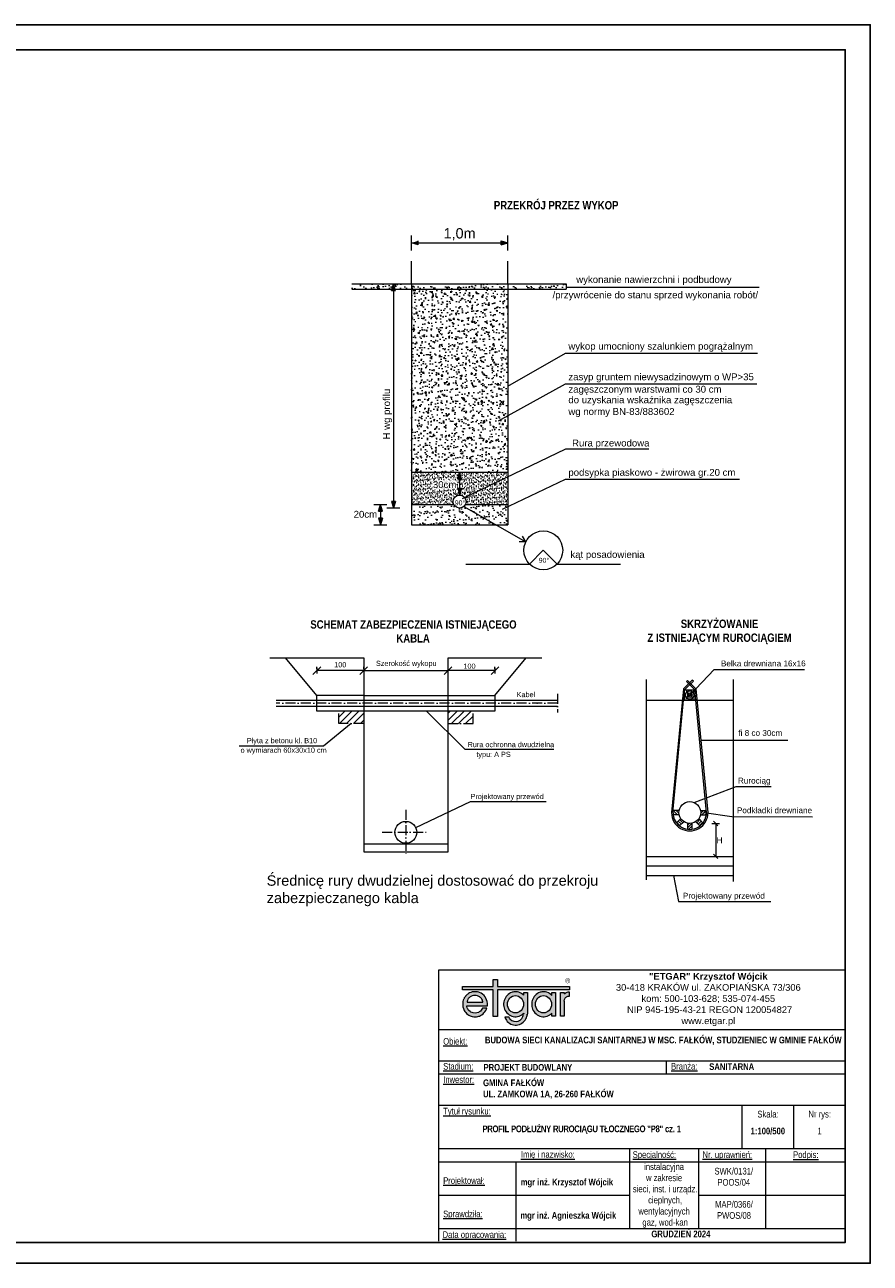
# Model space of a CAD drawing. Header units: metres. Extents: x -25 to 2175, y -3394 to -342.
# Tile 52 of 52: x 1772 to 1975, y -674 to -377. Entities that reach past the tile are written whole.
import ezdxf

# ---------------------------------------------------------------- set-up
doc = ezdxf.new("R2010")
doc.units = ezdxf.units.M
doc.header["$LTSCALE"] = 0.2
doc.linetypes.add('ACAD_ISO10W100', pattern=[18, 12, -3, 0, -3])
doc.layers.get('0').update_dxf_attribs({"color": 8, "linetype": 'CONTINUOUS'})
doc.layers.add('_00_Formatka', color=7, linetype='CONTINUOUS', lineweight=20)
for name, color, linetype in [('CIENKA', 1, 'CONTINUOUS'), ('GRUBA', 1, 'CONTINUOUS'), ('linia pomocnicze', 255, 'CONTINUOUS'), ('Linie_tabeli', 7, 'CONTINUOUS'), ('oś', 7, 'CONTINUOUS'), ('SZRAF', 9, 'CONTINUOUS'), ('warstwa_nr_0', 8, 'CONTINUOUS'), ('WYMIAR', 4, 'CONTINUOUS')]:
    doc.layers.add(name, color=color, linetype=linetype)
doc.styles.add('Arial', font='arial.ttf')
doc.styles.add('Arial Narrow', font='ARIALN.TTF', dxfattribs={"height": 3.5})
doc.styles.add('OPISOWY', font='txt.shx')
doc.styles.get("Standard").update_dxf_attribs({"font": 'simplex.shx'})
doc.styles.add('TABELA', font='romans.shx', dxfattribs={"height": 2})
pattern_1 = [(45, (1711.9227, -692.1061), (-0.841899, 0.841899), [])]

# ---------------------------------------------------------------- blocks, each defined once
blk = doc.blocks.new('_Oblique')
at = {"color": 0, "lineweight": -2}
blk.add_line((-0.5, -0.5), (0.5, 0.5), dxfattribs=at)
blk = doc.blocks.new('A$C24AC0CAE')
for color, points in [(3, [(25.67, 9.23), (8.35, 9.23), (8.35, 10.93), (7.36, 10.93), (7.36, 9.23), (0, 9.23), (0, 8.48), (7.36, 8.48), (7.36, 2.1), (8.35, 2.1), (8.35, 8.48), (25.67, 8.48)]), (256, [(25.37, 6.95), (25.67, 6.95), (25.67, 7.92), (25.25, 7.92), (25.03, 7.84), (24.89, 7.78), (24.78, 7.71), (24.68, 7.65), (24.6, 7.6), (24.52, 7.53), (24.45, 7.47), (24.39, 7.47), (24.39, 7.84), (23.5, 7.84), (23.5, 2.15), (24.39, 2.15), (24.39, 5.74), (24.47, 6.12), (24.61, 6.45), (24.73, 6.64), (24.82, 6.71), (24.92, 6.78), (25.06, 6.84), (25.24, 6.91)])]:
    blk.add_hatch(color=color).paths.add_polyline_path(points)
h = blk.add_hatch(color=256)
h.paths.add_polyline_path([(4.95, 2.74), (5.13, 2.92), (5.32, 3.17), (5.56, 3.54), (5.71, 3.84), (5.78, 4.06), (4.79, 4.06), (4.63, 3.8), (4.45, 3.55), (4.26, 3.37), (4.01, 3.17), (3.83, 3.06), (3.45, 2.93), (3.05, 2.88), (2.5, 2.93), (2.27, 3), (1.96, 3.12), (1.78, 3.24), (1.52, 3.48), (1.34, 3.68), (1.22, 3.87), (1.17, 3.99), (1.1, 4.18), (1.04, 4.43), (1.01, 4.65), (5.96, 4.65), (5.95, 5.18), (5.87, 5.64), (5.75, 6.08), (5.57, 6.46), (5.4, 6.75), (5.17, 7.07), (4.8, 7.43), (4.48, 7.64), (4.09, 7.83), (3.87, 7.9), (3.58, 7.97), (3.09, 8), (2.75, 8), (2.3, 7.95), (1.94, 7.84), (1.64, 7.71), (1.4, 7.59), (1.22, 7.46), (1.09, 7.34), (0.97, 7.21), (0.84, 7.09), (0.73, 6.97), (0.66, 6.89), (0.53, 6.72), (0.41, 6.54), (0.34, 6.41), (0.27, 6.25), (0.22, 6.15), (0.17, 5.98), (0.09, 5.7), (0.06, 5.51), (0.03, 5.2), (0.02, 4.85), (0.09, 4.36), (0.18, 3.99), (0.28, 3.73), (0.4, 3.52), (0.53, 3.3), (0.66, 3.14), (0.78, 2.99), (0.97, 2.79), (1.28, 2.53), (1.53, 2.36), (1.81, 2.23), (2.07, 2.12), (2.31, 2.05), (2.69, 1.99), (3, 1.99), (3.3, 1.99), (3.67, 2.05), (3.89, 2.11), (4.05, 2.18), (4.32, 2.3), (4.63, 2.49)])
h.paths.add_polyline_path([(1.06, 5.48), (1.1, 5.75), (1.16, 5.93), (1.28, 6.22), (1.41, 6.4), (1.53, 6.53), (1.65, 6.65), (1.78, 6.77), (1.96, 6.9), (2.3, 7.02), (2.58, 7.09), (2.92, 7.14), (3.24, 7.09), (3.57, 7.03), (3.74, 6.96), (3.93, 6.89), (4.13, 6.76), (4.25, 6.65), (4.38, 6.54), (4.51, 6.4), (4.63, 6.19), (4.75, 5.95), (4.81, 5.78), (4.87, 5.63), (4.88, 5.48)], flags=16)
h = blk.add_hatch(color=256)
edge = h.paths.add_edge_path()
edge.add_line((15.56, 7.84), (14.67, 7.84))
edge.add_line((14.67, 7.84), (14.67, 7.15))
edge.add_spline(control_points=[(14.67, 7.15), (14.6, 7.22), (14.52, 7.29), (14.08, 7.66), (13.64, 7.87), (13.02, 7.99), (12.85, 8), (12.69, 8), (12.4, 8), (12.12, 7.96), (11.41, 7.73), (11, 7.46), (10.35, 6.78), (10.11, 6.36), (9.84, 5.45), (9.81, 4.96), (9.97, 4.03), (10.15, 3.58), (10.7, 2.81), (11.07, 2.5), (11.91, 2.08), (12.39, 1.99), (13.33, 2.05), (13.79, 2.2), (14.36, 2.58), (14.52, 2.71), (14.67, 2.87)], knot_values=[5.520049, 5.520049, 5.520049, 5.520049, 5.626987, 5.626987, 6.112202, 6.112202, 6.283185, 6.283185, 6.283185, 6.572803, 6.572803, 7.058019, 7.058019, 7.543234, 7.543234, 8.028449, 8.028449, 8.513665, 8.513665, 8.99888, 8.99888, 9.484095, 9.484095, 9.969311, 9.969311, 10.188021, 10.188021, 10.188021, 10.188021], degree=3, periodic=0)
edge.add_line((14.68, 2.87), (14.63, 2.59))
edge.add_ellipse((12.73, 2.97), major_axis=(0, 2.09), ratio=0.923674, start_angle=136.5689, end_angle=259.5379, ccw=False)
edge.add_line((11.41, 1.46), (11.27, 1.63))
edge.add_line((11.27, 1.63), (11.2, 1.79))
edge.add_line((11.2, 1.79), (11.17, 1.87))
edge.add_line((11.17, 1.87), (10.15, 1.87))
edge.add_line((10.15, 1.87), (10.2, 1.67))
edge.add_spline(control_points=[(10.2, 1.67), (10.29, 1.49), (10.39, 1.32), (10.78, 0.78), (11.15, 0.47), (11.99, 0.06), (12.47, -0.03), (13.4, 0.04), (13.86, 0.2), (14.64, 0.73), (14.96, 1.09), (15.32, 1.77), (15.42, 2.05), (15.48, 2.35)], knot_values=[2.033718, 2.033718, 2.033718, 2.033718, 2.238106, 2.238106, 2.725025, 2.725025, 3.211944, 3.211944, 3.698864, 3.698864, 4.185783, 4.185783, 4.49503, 4.49503, 4.49503, 4.49503], degree=3, periodic=0)
edge.add_line((15.48, 2.35), (15.56, 2.85))
edge.add_line((15.56, 2.85), (15.56, 7.84))
edge = h.paths.add_edge_path(flags=16)
edge.add_ellipse((12.69, 5.01), major_axis=(0, 2.09), ratio=0.923674, start_angle=0, end_angle=360)
h = blk.add_hatch(color=256)
edge = h.paths.add_edge_path()
edge.add_line((22.3, 7.84), (21.41, 7.84))
edge.add_line((21.41, 7.84), (21.41, 7.13))
edge.add_spline(control_points=[(21.41, 7.13), (21.33, 7.21), (21.25, 7.29), (20.81, 7.66), (20.37, 7.87), (19.74, 7.99), (19.58, 8), (19.41, 8)], knot_values=[5.512455, 5.512455, 5.512455, 5.512455, 5.626987, 5.626987, 6.112202, 6.112202, 6.283185, 6.283185, 6.283185, 6.283185], degree=3, periodic=0)
edge.add_spline(control_points=[(19.41, 8), (19.13, 8), (18.85, 7.96), (18.13, 7.73), (17.72, 7.46), (17.08, 6.78), (16.84, 6.36), (16.57, 5.45), (16.54, 4.96), (16.69, 4.03), (16.87, 3.58), (17.42, 2.81), (17.79, 2.5), (18.64, 2.08), (19.11, 1.99), (20.05, 2.05), (20.51, 2.2), (21.09, 2.58), (21.26, 2.72), (21.41, 2.88)], knot_values=[6.283185, 6.283185, 6.283185, 6.283185, 6.572803, 6.572803, 7.058019, 7.058019, 7.543234, 7.543234, 8.028449, 8.028449, 8.513665, 8.513665, 8.99888, 8.99888, 9.484095, 9.484095, 9.969311, 9.969311, 10.195609, 10.195609, 10.195609, 10.195609], degree=3, periodic=0)
edge.add_line((21.41, 2.88), (21.41, 2.15))
edge.add_line((21.41, 2.15), (22.3, 2.15))
edge.add_line((22.3, 2.15), (22.3, 7.84))
edge = h.paths.add_edge_path(flags=16)
edge.add_ellipse((19.41, 5.01), major_axis=(0, 2.09), ratio=0.923674, start_angle=0, end_angle=360)
at = {"color": 3}
for points in [[(7.36, 8.48), (0, 8.48), (0, 9.23), (7.36, 9.23)], [(7.36, 9.23), (7.36, 10.93), (8.35, 10.93), (8.35, 9.23)], [(8.35, 9.23), (25.67, 9.23), (25.67, 8.48), (8.35, 8.48)], [(8.35, 8.48), (8.35, 2.1), (7.36, 2.1), (7.36, 8.48)]]:
    blk.add_lwpolyline(points, dxfattribs=at)
for points in [[(1.01, 4.65), (5.96, 4.65), (5.95, 5.18), (5.87, 5.64), (5.75, 6.08), (5.57, 6.46), (5.4, 6.75), (5.17, 7.07), (4.8, 7.43), (4.48, 7.64), (4.09, 7.83), (3.87, 7.9), (3.58, 7.97), (3.09, 8), (2.75, 8), (2.3, 7.95), (1.94, 7.84), (1.64, 7.71), (1.4, 7.59), (1.22, 7.46), (1.09, 7.34), (0.97, 7.21), (0.84, 7.09), (0.73, 6.97), (0.66, 6.89), (0.53, 6.72), (0.41, 6.54), (0.34, 6.41), (0.27, 6.25), (0.22, 6.15), (0.17, 5.98), (0.09, 5.7), (0.06, 5.51), (0.03, 5.2), (0.02, 4.85), (0.09, 4.36), (0.18, 3.99), (0.28, 3.73), (0.4, 3.52), (0.53, 3.3), (0.66, 3.14), (0.78, 2.99), (0.97, 2.79), (1.28, 2.53), (1.53, 2.36), (1.81, 2.23), (2.07, 2.12), (2.31, 2.05), (2.69, 1.99), (3, 1.99), (3.3, 1.99), (3.67, 2.05), (3.89, 2.11), (4.05, 2.18), (4.32, 2.3), (4.63, 2.49), (4.95, 2.74), (5.13, 2.92), (5.32, 3.17), (5.56, 3.54), (5.71, 3.84), (5.78, 4.06), (4.79, 4.06), (4.63, 3.8), (4.45, 3.55), (4.26, 3.37), (4.01, 3.17), (3.83, 3.06), (3.45, 2.93), (3.05, 2.88), (2.5, 2.93), (2.27, 3), (1.96, 3.12), (1.78, 3.24), (1.52, 3.48), (1.34, 3.68), (1.22, 3.87), (1.17, 3.99), (1.1, 4.18), (1.04, 4.43)], [(1.06, 5.48), (4.88, 5.48), (4.87, 5.63), (4.81, 5.78), (4.75, 5.95), (4.63, 6.19), (4.51, 6.4), (4.38, 6.54), (4.25, 6.65), (4.13, 6.76), (3.93, 6.89), (3.74, 6.96), (3.57, 7.03), (3.24, 7.09), (2.92, 7.14), (2.58, 7.09), (2.3, 7.02), (1.96, 6.9), (1.78, 6.77), (1.65, 6.65), (1.53, 6.53), (1.41, 6.4), (1.28, 6.22), (1.16, 5.93), (1.1, 5.75)]]:
    blk.add_lwpolyline(points, close=True)
for points in [[(14.67, 7.15), (14.67, 7.84), (15.56, 7.84), (15.56, 2.85)], [(21.41, 7.13), (21.41, 7.84), (22.3, 7.84), (22.3, 2.15), (21.41, 2.15), (21.41, 2.88)], [(24.39, 5.74), (24.39, 2.15), (23.5, 2.15), (23.5, 7.84), (24.39, 7.84), (24.39, 7.47)], [(24.39, 5.74), (24.47, 6.12), (24.61, 6.45), (24.73, 6.64), (24.82, 6.71), (24.92, 6.78), (25.06, 6.84), (25.24, 6.91), (25.37, 6.95), (25.67, 6.95), (25.67, 7.92), (25.25, 7.92), (25.03, 7.84), (24.89, 7.78), (24.78, 7.71), (24.68, 7.65), (24.6, 7.6), (24.52, 7.53), (24.45, 7.47), (24.39, 7.47)], [(11.41, 1.46), (11.27, 1.63), (11.2, 1.79), (11.17, 1.87), (10.15, 1.87), (10.2, 1.67)], [(14.67, 2.85), (14.63, 2.59)], [(14.67, 2.85), (14.67, 2.87)], [(15.56, 2.85), (15.48, 2.35)]]:
    blk.add_lwpolyline(points)
for centre in [(12.69, 5.01), (19.41, 5.01)]:
    blk.add_ellipse(centre, major_axis=(0, 2.09), ratio=0.923674)
blk.add_ellipse((12.73, 2.97), major_axis=(0, 2.09), ratio=0.923674, start_param=2.383576, end_param=4.529791)
for points, knots in [([(14.67, 7.15), (14.6, 7.22), (14.52, 7.29), (14.08, 7.66), (13.64, 7.87), (13.02, 7.99), (12.85, 8), (12.69, 8), (12.4, 8), (12.12, 7.96), (11.41, 7.73), (11, 7.46), (10.35, 6.78), (10.11, 6.36), (9.84, 5.45), (9.81, 4.96), (9.97, 4.03), (10.15, 3.58), (10.7, 2.81), (11.07, 2.5), (11.91, 2.08), (12.39, 1.99), (13.33, 2.05), (13.79, 2.2), (14.36, 2.58), (14.52, 2.71), (14.67, 2.87)], [5.520049, 5.520049, 5.520049, 5.520049, 5.626987, 5.626987, 6.112202, 6.112202, 6.283185, 6.283185, 6.283185, 6.572803, 6.572803, 7.058019, 7.058019, 7.543234, 7.543234, 8.028449, 8.028449, 8.513665, 8.513665, 8.99888, 8.99888, 9.484095, 9.484095, 9.969311, 9.969311, 10.188021, 10.188021, 10.188021, 10.188021]), ([(21.41, 7.13), (21.33, 7.21), (21.25, 7.29), (20.81, 7.66), (20.37, 7.87), (19.74, 7.99), (19.58, 8), (19.41, 8), (19.13, 8), (18.85, 7.96), (18.13, 7.73), (17.72, 7.46), (17.08, 6.78), (16.84, 6.36), (16.57, 5.45), (16.54, 4.96), (16.69, 4.03), (16.87, 3.58), (17.42, 2.81), (17.79, 2.5), (18.64, 2.08), (19.11, 1.99), (20.05, 2.05), (20.51, 2.2), (21.09, 2.58), (21.26, 2.72), (21.41, 2.88)], [5.512455, 5.512455, 5.512455, 5.512455, 5.626987, 5.626987, 6.112202, 6.112202, 6.283185, 6.283185, 6.283185, 6.572803, 6.572803, 7.058019, 7.058019, 7.543234, 7.543234, 8.028449, 8.028449, 8.513665, 8.513665, 8.99888, 8.99888, 9.484095, 9.484095, 9.969311, 9.969311, 10.195609, 10.195609, 10.195609, 10.195609]), ([(10.2, 1.67), (10.29, 1.49), (10.39, 1.32), (10.78, 0.78), (11.15, 0.47), (11.99, 0.06), (12.47, -0.03), (13.4, 0.04), (13.86, 0.2), (14.64, 0.73), (14.96, 1.09), (15.36, 1.85), (15.48, 2.23), (15.53, 2.63)], [2.033718, 2.033718, 2.033718, 2.033718, 2.238106, 2.238106, 2.725025, 2.725025, 3.211944, 3.211944, 3.698864, 3.698864, 4.185783, 4.185783, 4.593309, 4.593309, 4.593309, 4.593309])]:
    blk.add_open_spline(points, degree=3, knots=knots)

msp = doc.modelspace()

# ---------------------------------------------------------------- hatches: boundary and pattern name
at = {"lineweight": 18}
h = msp.add_hatch(dxfattribs=at)
h.set_pattern_fill('AR-CONC', color=0, scale=0.0165, style=0)
h.set_pattern_definition([(50, (2121.1418, -1241.4776), (3.006047, -0.262995), [0.314325, -3.457575]), (355, (2121.1418, -1241.4776), (-0.581507, 3.152435), [0.25146, -2.76606]), (100.451, (2121.3923, -1241.4995), (2.424551, 2.889425), [0.267135, -2.938485]), (46.1842, (2121.142, -1240.6394), (4.472804, -0.693698), [0.471487, -5.186362]), (96.6356, (2121.5146, -1240.697), (3.91717, 4.082522), [0.400702, -4.407727]), (351.184, (2121.142, -1240.6394), (3.917176, 4.082514), [0.37719, -4.14909]), (21, (2121.561, -1240.849), (2.5016455, -1.687381), [0.314325, -3.457575]), (326, (2121.561, -1240.849), (1.019733, 3.039101), [0.25146, -2.76606]), (71.4514, (2121.7694, -1240.9896), (3.521372, 1.351727), [0.267135, -2.938485]), (37.5, (2121.1418, -1241.4776), (0.050962, 1.3951581), [0, -2.732532, 0, -2.80797, 0, -2.7765375]), (7.5, (2121.1418, -1241.4776), (1.1025244, 1.6529795), [0, -1.600962, 0, -2.669667, 0, -1.0582275]), (327.5, (2120.2072, -1241.4776), (2.2372448, -0.0945243), [0, -1.04775, 0, -3.26898, 0, -4.337685]), (317.5, (2119.7881, -1241.4776), (2.4441315, 0.419537), [0, -1.362075, 0, -2.170938, 0, -3.080385])])
h.paths.add_polyline_path([(1888.29, -440.18), (1865.19, -440.18), (1865.19, -484.08), (1888.29, -484.08)])
at = {"layer": 'CIENKA', "lineweight": 18}
for points in [[(1866.76, -429.55), (1866.76, -428.61), (1865.19, -429.08)], [(1888.29, -429.08), (1886.73, -428.61), (1886.73, -429.55)], [(1860.4, -440.5), (1861.33, -440.5), (1860.86, -438.94)], [(1876.28, -485.64), (1877.21, -485.64), (1876.74, -484.08)], [(1877.21, -488), (1876.28, -488), (1876.74, -489.57)], [(1857.26, -493.42), (1858.2, -493.42), (1857.73, -491.85)], [(1861.33, -491.08), (1860.4, -491.08), (1860.86, -492.64)], [(1858.2, -495.13), (1857.26, -495.13), (1857.73, -496.69)]]:
    msp.add_hatch(color=0, dxfattribs=at).paths.add_polyline_path(points)
h = msp.add_hatch(dxfattribs=at)
h.set_pattern_fill('AR-SAND', color=0, scale=0.04125, style=0)
h.set_pattern_definition([(37.5, (10731.226, 14645.1792), (-0.06600129, 2.0188296), [0, -1.59258, 0, -1.781175, 0, -1.70259375]), (7.5, (10731.226, 14645.1792), (1.85428354, 2.95690354), [0, -0.859155, 0, -1.4354175, 0, -0.55006875]), (327.5, (10729.9373, 14645.1792), (3.26284353, 0.00592839), [0, -0.523875, 0, -1.88595, 0, -2.4622125]), (317.5, (10729.9373, 14645.1792), (3.14967037, 0.91958346), [0, -0.2619375, 0, -1.236345, 0, -1.4144625])])
h.paths.add_polyline_path([(1865.19, -440.18), (1865.19, -438.94), (1850.87, -438.94), (1850.87, -440.18)])
h.paths.add_polyline_path([(1888.29, -440.18), (1888.29, -438.94), (1865.19, -438.94), (1865.19, -440.18)])
h = msp.add_hatch(dxfattribs=at)
h.set_pattern_fill('AR-SAND', color=0, scale=0.04125, style=0)
h.set_pattern_definition([(37.5, (10688.7986, 14645.1792), (-0.06600129, 2.0188296), [0, -1.59258, 0, -1.781175, 0, -1.70259375]), (7.5, (10688.7986, 14645.1792), (1.85428354, 2.95690354), [0, -0.859155, 0, -1.4354175, 0, -0.55006875]), (327.5, (10687.5099, 14645.1792), (3.26284353, 0.00592839), [0, -0.523875, 0, -1.88595, 0, -2.4622125]), (317.5, (10687.51, 14645.1792), (3.14967037, 0.91958346), [0, -0.2619375, 0, -1.236345, 0, -1.4144625])])
h.paths.add_polyline_path([(1888.29, -438.94), (1888.29, -440.18), (1902.29, -440.18), (1902.29, -438.94)])
at = {"layer": 'oś', "linetype": 'ACAD_ISO10W100', "lineweight": 18}
h = msp.add_hatch(dxfattribs=at)
h.set_pattern_fill('ANSI31', color=256, scale=0.375, style=0)
h.set_pattern_definition(pattern_1)
h.paths.add_polyline_path([(1853.72, -544.36), (1853.72, -541.36), (1847.72, -541.36), (1847.72, -544.36)])
h = msp.add_hatch(dxfattribs=at)
h.set_pattern_fill('ANSI31', color=256, scale=0.375, style=0)
h.set_pattern_definition(pattern_1)
h.paths.add_polyline_path([(1879.97, -541.36), (1873.97, -541.36), (1873.97, -544.36), (1879.97, -544.36)])
at = {"layer": 'SZRAF', "lineweight": 18}
h = msp.add_hatch(dxfattribs=at)
h.set_pattern_fill('AR-SAND', color=0, scale=0.0165, style=0)
h.set_pattern_definition([(37.5, (2121.1418, -1241.4776), (-0.0264005, 0.80753184), [0, -0.637032, 0, -0.71247, 0, -0.6810375]), (7.5, (2121.1418, -1241.4776), (0.7417134, 1.1827614), [0, -0.343662, 0, -0.574167, 0, -0.2200275]), (327.5, (2120.6263, -1241.4776), (1.3051374, 0.00237135), [0, -0.20955, 0, -0.75438, 0, -0.984885]), (317.5, (2120.6263, -1241.4776), (1.2598681, 0.3678334), [0, -0.104775, 0, -0.494538, 0, -0.565785])])
h.paths.add_polyline_path([(1888.29, -484.08), (1876.74, -484.08), (1877.21, -485.64), (1876.74, -485.64), (1876.74, -488), (1877.21, -488), (1876.74, -489.57, -0.414214), (1878.3, -491.12, -0.12263), (1878.12, -491.85), (1888.29, -491.85)])
h.paths.add_polyline_path([(1876.74, -485.64), (1876.28, -485.64), (1876.74, -484.08), (1875.17, -484.08), (1865.19, -484.08), (1865.19, -491.85), (1875.37, -491.85, -0.12263), (1875.19, -491.12, -0.414214), (1876.74, -489.57), (1876.28, -488), (1876.74, -488)])
h.paths.add_polyline_path([(1869.91, -488.29), (1875.76, -488.29), (1875.76, -485.82), (1869.91, -485.82)], flags=24)
h = msp.add_hatch(dxfattribs=at)
h.set_pattern_fill('AR-SAND', color=0, scale=0.04125, style=0)
h.set_pattern_definition([(37.5, (10735.9715, 14627.9998), (-0.06600129, 2.0188296), [0, -1.59258, 0, -1.781175, 0, -1.70259375]), (7.5, (10735.9715, 14627.9998), (1.85428354, 2.95690354), [0, -0.859155, 0, -1.4354175, 0, -0.55006875]), (327.5, (10734.6828, 14627.9998), (3.26284353, 0.00592839), [0, -0.523875, 0, -1.88595, 0, -2.4622125]), (317.5, (10734.6828, 14627.9998), (3.14967037, 0.91958346), [0, -0.2619375, 0, -1.236345, 0, -1.4144625])])
h.paths.add_polyline_path([(1878.12, -491.85, -0.601276), (1875.37, -491.85), (1865.19, -491.85), (1865.19, -496.69), (1888.29, -496.69), (1888.29, -491.85)])

# ---------------------------------------------------------------- linework, layer by layer
at = {"lineweight": 18}
for p, q in [((1877.79, -492.27), (1892.62, -500.78)), ((1892.62, -500.78), (1891.03, -500.77)), ((1892.62, -500.78), (1891.81, -499.42)), ((1896.82, -502.81), (1893.52, -506.11)), ((1896.82, -502.81), (1900.12, -506.11)), ((1842.47, -537.61), (1834.97, -528.61)), ((1873.97, -528.61), (1896.47, -528.61)), ((1885.22, -537.61), (1892.72, -528.61)), ((1842.47, -531.2), (1842.47, -530.73)), ((1842.47, -530.98), (1842.47, -532.36)), ((1853.72, -531.2), (1853.72, -530.73)), ((1873.97, -531.2), (1873.97, -530.73)), ((1873.97, -531.2), (1873.97, -530.73)), ((1885.22, -531.2), (1885.22, -530.73)), ((1885.22, -530.98), (1885.22, -532.36)), ((1853.72, -531.67), (1842.47, -531.67)), ((1853.72, -531.67), (1873.97, -531.67)), ((1885.22, -531.67), (1873.97, -531.67)), ((1921.48, -533.83), (1921.48, -581.85)), ((1942.48, -582.21), (1942.48, -533.83)), ((1832.72, -538.74), (1900.22, -538.74)), ((1900.22, -540.24), (1832.72, -540.24)), ((1853.72, -537.61), (1842.47, -537.61)), ((1842.47, -541.36), (1842.47, -537.61)), ((1853.72, -537.61), (1873.97, -537.61)), ((1873.97, -537.61), (1885.22, -537.61)), ((1885.22, -537.61), (1885.22, -541.36)), ((1921.48, -538.76), (1942.48, -538.76)), ((1885.22, -541.36), (1842.47, -541.36)), ((1927.98, -565.93), (1928.29, -566.24)), ((1929.43, -565.2), (1928, -565.19)), ((1928, -565.19), (1929.06, -566.25)), ((1929.43, -566.25), (1928, -566.24)), ((1928.72, -565.19), (1929.35, -565.83)), ((1929.8, -567.15), (1928.8, -568.16)), ((1934.15, -567.15), (1935.15, -568.16)), ((1934.52, -565.2), (1935.95, -565.19)), ((1934.52, -566.25), (1935.95, -566.24)), ((1935.24, -565.19), (1934.6, -565.83)), ((1935.95, -565.19), (1934.89, -566.25)), ((1935.97, -565.93), (1935.66, -566.24)), ((1928.89, -568.06), (1929.63, -568.8)), ((1929.23, -567.73), (1929.97, -568.47)), ((1930.54, -567.89), (1929.53, -568.91)), ((1929.55, -567.4), (1930.29, -568.14)), ((1931.45, -568.25), (1931.45, -569.69)), ((1931.45, -568.25), (1931.45, -569.69)), ((1932.5, -568.29), (1931.45, -569.35)), ((1931.85, -568.34), (1931.45, -568.74)), ((1932.5, -568.94), (1931.71, -569.73)), ((1932.5, -568.25), (1932.5, -569.69)), ((1932.5, -568.25), (1932.5, -569.69)), ((1933.41, -567.89), (1934.42, -568.91)), ((1934.4, -567.4), (1933.66, -568.14)), ((1934.72, -567.73), (1933.98, -568.47)), ((1935.06, -568.06), (1934.32, -568.8)), ((1937.27, -568.34), (1939.12, -568.34)), ((1937.65, -567.8), (1938.73, -568.89)), ((1938.2, -568.34), (1938.2, -576.21)), ((1853.72, -573.24), (1873.97, -573.24)), ((1937.66, -575.68), (1938.75, -576.76)), ((1921.48, -576.21), (1942.48, -576.21)), ((1921.48, -578.49), (1942.48, -578.49)), ((1921.48, -580.76), (1942.48, -580.76))]:
    msp.add_line(p, q, dxfattribs=at)
at = {"linetype": 'ACAD_ISO10W100', "lineweight": 18}
for p, q in [((1847.72, -544.36), (1847.72, -541.36)), ((1879.97, -544.36), (1879.97, -541.36)), ((1853.72, -544.36), (1847.72, -544.36)), ((1873.97, -544.36), (1879.97, -544.36))]:
    msp.add_line(p, q, dxfattribs=at)
at = {"lineweight": 18}
for points in [[(1831.22, -528.61), (1853.72, -528.61), (1853.72, -575.11), (1873.97, -575.11), (1873.97, -528.61)], [(1931.98, -537.54), (1937.81, -531.42), (1959.53, -531.43)], [(1927.95, -565.71), (1930.75, -536.31), (1932.84, -534.22), (1932.59, -533.97), (1930.5, -536.07), (1927.6, -565.71)], [(1936, -565.71), (1933.2, -536.31), (1931.18, -534.29), (1931.43, -534.05), (1933.45, -536.07), (1936.35, -565.71)], [(1933.2, -538.76), (1930.75, -538.76), (1930.75, -536.31), (1933.2, -536.31), (1933.2, -538.76)], [(1868.83, -541.36), (1878, -550.53), (1899.36, -550.5)], [(1850.72, -544.36), (1850.72, -544.36), (1844.05, -549.82), (1823.85, -549.79)], [(1934.65, -548.38), (1955.52, -548.38)], [(1933.04, -563.31), (1943.14, -559.44), (1951.48, -559.44)], [(1866.21, -569.31), (1879.32, -563.04), (1897.52, -563.06)], [(1935.42, -565.72), (1942.04, -566.66), (1961.45, -566.71)], [(1928.08, -580.76), (1929.25, -587.07), (1951.47, -587.07)]]:
    msp.add_lwpolyline(points, dxfattribs=at)
for centre, radius in [((1931.98, -537.54), 0.997), ((1931.98, -537.54), 0.541), ((1931.98, -537.54), 0.207), ((1931.98, -565.71), 2.62), ((1863.84, -570.44), 2.62)]:
    msp.add_circle(centre, radius, dxfattribs=at)
for major_axis in [(-4.38, 0), (-4.02, 0)]:
    msp.add_ellipse((1931.98, -565.71), major_axis=major_axis, ratio=1, start_param=0, end_param=3.141593, dxfattribs=at)
for points in [[(1931.82, -537.41), (1931.59, -537.34), (1931.48, -537.05), (1931.48, -536.76), (1931.11, -536.65)], [(1932.88, -536.68), (1932.81, -536.9), (1932.51, -537.01), (1932.23, -537.01), (1932.12, -537.39)], [(1931.85, -537.69), (1931.78, -537.91), (1931.48, -538.02), (1931.19, -538.02), (1931.08, -538.4)], [(1932.85, -538.42), (1932.62, -538.35), (1932.52, -538.05), (1932.52, -537.77), (1932.14, -537.66)]]:
    msp.add_spline(points, degree=3, dxfattribs=at)
at = {"layer": '_00_Formatka', "color": 0}
for p, q in [((1969.4, -603.49), (1871.64, -603.49)), ((1871.64, -603.49), (1871.64, -668.49)), ((1871.64, -617.7), (1969.4, -617.7)), ((1871.64, -617.7), (1871.64, -625.21)), ((1871.64, -625.21), (1871.64, -631.57)), ((1871.64, -625.21), (1969.4, -625.21)), ((1926.34, -625.28), (1926.34, -628.39)), ((1871.64, -628.39), (1871.64, -635.9)), ((1871.64, -628.39), (1969.4, -628.39)), ((1871.64, -635.9), (1969.4, -635.9)), ((1944.54, -646.25), (1944.54, -635.9)), ((1956.9, -635.9), (1956.9, -646.25)), ((1871.64, -646.25), (1969.4, -646.25)), ((1917.52, -646.25), (1917.52, -649.44)), ((1926.34, -646.25), (1948.63, -646.25)), ((1931.04, -646.25), (1969.4, -646.25)), ((1934.11, -646.25), (1934.11, -649.44)), ((1950.15, -646.25), (1950.15, -665.44)), ((1871.64, -649.44), (1934.11, -649.44)), ((1871.64, -649.44), (1969.4, -649.44)), ((1890.27, -649.44), (1890.27, -668.49)), ((1917.52, -649.44), (1917.52, -665.44)), ((1934.11, -649.44), (1969.4, -649.44)), ((1934.11, -649.44), (1934.11, -665.44)), ((1871.64, -657.44), (1917.52, -657.44)), ((1871.64, -665.44), (1969.4, -665.44))]:
    msp.add_line(p, q, dxfattribs=at)
at = {"layer": '_00_Formatka', "color": 0, "ltscale": 3000}
for points in [[(1934.11, -657.44), (1969.4, -657.44)], [(1934.11, -659.94), (1934.11, -659.94)], [(1917.52, -663.66), (1917.52, -663.66)], [(1950.15, -665.44), (1950.15, -665.44)]]:
    msp.add_lwpolyline(points, dxfattribs=at)
at = {"layer": 'CIENKA', "color": 0, "lineweight": 18}
for p, q in [((1866.76, -429.55), (1865.19, -429.08)), ((1866.76, -429.55), (1866.76, -428.61)), ((1886.73, -428.61), (1888.29, -429.08)), ((1886.73, -429.55), (1886.73, -428.61)), ((1886.73, -429.55), (1888.29, -429.08)), ((1865.19, -438.94), (1865.19, -433.49)), ((1888.29, -438.94), (1888.29, -433.49)), ((1860.4, -440.5), (1860.86, -438.94)), ((1861.33, -440.5), (1860.86, -438.94)), ((1860.4, -440.5), (1861.33, -440.5)), ((1865.19, -484.08), (1888.29, -484.08)), ((1876.28, -485.64), (1876.74, -484.08)), ((1877.21, -485.64), (1876.74, -484.08)), ((1876.28, -485.64), (1877.21, -485.64)), ((1876.28, -488), (1876.74, -489.57)), ((1877.21, -488), (1876.28, -488)), ((1877.21, -488), (1876.74, -489.57)), ((1857.26, -493.42), (1857.73, -491.85)), ((1858.2, -493.42), (1857.73, -491.85)), ((1860.4, -491.08), (1860.86, -492.64)), ((1861.33, -491.08), (1860.4, -491.08)), ((1861.33, -491.08), (1860.86, -492.64)), ((1865.19, -491.85), (1875.37, -491.85)), ((1878.12, -491.85), (1888.29, -491.85)), ((1857.26, -493.42), (1858.2, -493.42)), ((1857.26, -495.13), (1857.73, -496.69)), ((1858.2, -495.13), (1857.26, -495.13)), ((1858.2, -495.13), (1857.73, -496.69)), ((1878.26, -506.11), (1893.52, -506.11)), ((1900.12, -506.11), (1915.38, -506.11))]:
    msp.add_line(p, q, dxfattribs=at)
for centre, radius in [((1876.74, -491.12), 1.55), ((1896.82, -502.81), 4.66)]:
    msp.add_circle(centre, radius, dxfattribs=at)
at = {"layer": 'GRUBA', "color": 0, "lineweight": 18}
for p, q in [((1865.19, -438.94), (1865.19, -496.69)), ((1888.29, -438.94), (1888.29, -496.69)), ((1865.19, -496.69), (1888.29, -496.69))]:
    msp.add_line(p, q, dxfattribs=at)
at = {"layer": 'linia pomocnicze', "lineweight": 18}
msp.add_point((1895.34, -539.44), dxfattribs=at)
at = {"layer": 'Linie_tabeli'}
msp.add_lwpolyline([(0.29, -668.78), (1969.29, -668.78), (1969.29, -382.78), (0.29, -382.78)], close=True, dxfattribs=at)
at = {"layer": 'oś', "linetype": 'ACAD_ISO10W100', "lineweight": 18}
for p, q in [((1900.22, -537.24), (1900.22, -541.74)), ((1900.22, -539.49), (1832.72, -539.49))]:
    msp.add_line(p, q, dxfattribs=at)
for points in [[(1863.84, -565.06), (1863.84, -576.13)], [(1858.19, -570.44), (1869.15, -570.44)]]:
    msp.add_lwpolyline(points, dxfattribs=at)
at = {"layer": 'warstwa_nr_0'}
msp.add_lwpolyline([(-24.71, -673.78), (1975.29, -673.78), (1975.29, -376.78), (-24.71, -376.78)], close=True, dxfattribs=at)
at = {"layer": 'WYMIAR', "color": 0, "lineweight": 18}
for p, q in [((1865.19, -430.92), (1865.19, -427.33)), ((1888.29, -430.88), (1888.29, -427.28)), ((1865.19, -429.08), (1888.29, -429.08)), ((1850.87, -438.94), (1888.29, -438.94)), ((1860.86, -438.94), (1860.86, -492.64)), ((1888.29, -438.94), (1902.29, -438.94)), ((1902.29, -438.94), (1902.29, -440.18)), ((1850.87, -440.18), (1888.29, -440.18)), ((1888.29, -440.18), (1902.29, -440.18)), ((1902.29, -439.68), (1948.6, -439.68)), ((1888.29, -463.42), (1902.16, -455.52)), ((1902.16, -455.52), (1948.24, -455.52)), ((1886.06, -471.77), (1902.16, -462.88)), ((1902.16, -462.88), (1948.04, -462.88)), ((1902.16, -478.57), (1877.32, -490.5)), ((1922.19, -478.57), (1902.16, -478.57)), ((1875.17, -484.08), (1878.32, -484.08)), ((1876.74, -484.08), (1876.74, -489.57)), ((1887.06, -492.94), (1902.16, -485.79)), ((1902.16, -485.79), (1943.92, -485.79)), ((1875.89, -489.57), (1877.52, -489.57)), ((1856.16, -491.85), (1859.3, -491.85)), ((1857.73, -491.85), (1857.73, -496.69)), ((1859.29, -492.64), (1862.43, -492.64)), ((1856.16, -496.69), (1859.3, -496.69))]:
    msp.add_line(p, q, dxfattribs=at)

# ---------------------------------------------------------------- block references
at = {"lineweight": 18, "xscale": 1.875, "yscale": 1.875, "zscale": 1.875}
for p in [(1842.47, -531.67), (1873.97, -531.67), (1885.22, -531.67)]:
    msp.add_blockref('_Oblique', p, dxfattribs=at)
at = {"lineweight": 18, "xscale": 1.875, "yscale": 1.875, "zscale": 1.875, "rotation": 180}
msp.add_blockref('_Oblique', (1853.72, -531.67), dxfattribs=at)
at = {"layer": '_00_Formatka', "color": 0}
msp.add_blockref('A$C24AC0CAE', (1877.46, -616.68), dxfattribs=at)

# ---------------------------------------------------------------- texts
at = {"lineweight": 18, "style": 'Arial'}
for s, insert, char_height, width, attachment_point in [('{\\fArial Narrow|b1|i0|c238|p34;PRZEKRÓJ PRZEZ WYKOP}', (1884.96, -419.06), 2, 31.5871, 1), ('{\\fArial Narrow|b1|i0|c238|p34;\\W1.93230; }{\\fArial Narrow|b1|i0|c238|p34;SCHEMAT ZABEZPIECZENIA ISTNIEJĄCEGO }\\P{\\fArial Narrow|b1|i0|c238|p34;\\W8.59057;    }{\\fArial Narrow|b1|i0|c238|p34;KABLA}', (1839.68, -519.59), 2, 51.9628, 1), ('{\\fArial Narrow|b1|i0|c238|p34;SKRZYŻ\\fArial Narrow|b1|i0|c0|p34;OWAN\\fArial Narrow|b1|i0|c238|p34;IE\\fArial Narrow|b1|i0|c0|p34; \\P\\fArial Narrow|b1|i0|c238|p34;Z\\fArial Narrow|b1|i0|c0|p34; \\fArial Narrow|b1|i0|c238|p34;IST\\fArial Narrow|b1|i0|c0|p34;N\\fArial Narrow|b1|i0|c238|p34;IEJĄ\\fArial Narrow|b1|i0|c0|p34;C\\fArial Narrow|b1|i0|c238|p34;YM\\fArial Narrow|b1|i0|c0|p34; \\fArial Narrow|b1|i0|c238|p34;RUR\\fArial Narrow|b1|i0|c0|p34;OC\\fArial Narrow|b1|i0|c238|p34;IĄGIEM}', (1939.12, -522.39), 2, 43.6438, 5), ('Szerokość wykopu', (1856.66, -529.3), 1.25, 19.0544, 1), ('Belka drewniana 16x16', (1939.46, -529.24), 1.4, 27.044, 1), ('{\\fArial|b0|i0|c238|p34;Kabel}', (1890.42, -536.78), 1.25, 8.535, 1), ('fi 8 co 30cm', (1943.63, -545.91), 1.4, 28.6401, 1), ('{\\fArial|b0|i0|c238|p34;Płyta z betonu kl. B10}', (1825.67, -547.82), 1.25, 30.6312, 1), ('{\\fArial|b0|i0|c238|p34;Rura ochronna dwudzielna}', (1878.66, -548.77), 1.25, 24.8599, 1), ('{\\fArial|b0|i0|c238|p34;o wymiarach 60x30x10 cm}', (1824.16, -550.12), 1.25, 30.6312, 1), ('{\\fArial|b0|i0|c238|p34;typu: A PS}', (1880.76, -551.12), 1.25, 17.0064, 1), ('Rurociąg', (1943.54, -557.35), 1.4, 17.2064, 1), ('{\\fArial|b0|i0|c238|p34;Projektowany przew\\fArial|b0|i0|c0|p34;ó\\fArial|b0|i0|c238|p34;d}', (1879.36, -561.22), 1.25, 20.8322, 1), ('Podkładki drewniane', (1943.29, -564.46), 1.4, 25.8115, 1), ('{\\fArial|b0|i0|c238|p34;H}', (1938.43, -571.65), 1.4, 1.6099, 1), ('{\\fArial|b0|i0|c238|p34;Średnicę rury dwudzielnej dostosować do przekroju zabezpieczanego kabla}', (1830.43, -580.75), 2.5, 80.2955, 1), ('Projektowany przewód', (1930.32, -584.95), 1.4, 42.9655, 1)]:
    msp.add_mtext(s, dxfattribs=dict(at, insert=insert, char_height=char_height, width=width, attachment_point=attachment_point))
at = {"lineweight": 18, "char_height": 1.25, "attachment_point": 5, "style": 'Arial'}
for insert in [(1848.09, -530.26), (1879.11, -530.61)]:
    msp.add_mtext('{\\fArial|b0|i0|c238|p34;100}', dxfattribs=dict(at, insert=insert))
at = {"layer": '_00_Formatka', "color": 0, "insert": (1902.03, -605.42), "char_height": 1.2, "width": 13.1944, "attachment_point": 1}
msp.add_mtext('{\\fArial|b0|i0|c238|p0;®}', dxfattribs=at)
at = {"layer": '_00_Formatka', "color": 0, "lineweight": 18, "insert": (1936.43, -604.17), "char_height": 1.6, "width": 66.3768, "attachment_point": 2, "style": 'OPISOWY'}
msp.add_mtext('{\\fArial|b1|i0|c238|p34;"ETGAR" Krzysztof Wójcik\\P\\fArial|b0|i0|c238|p34;30-418 KRAKÓW ul. ZAKOPIAŃSKA 73/306 \\Pkom: 500-103-628; 535-074-455 \\P NIP 945-195-43-21 REGON 120054827\\Pwww.etgar.pl}', dxfattribs=at)
at = {"layer": '_00_Formatka', "color": 0, "char_height": 1.6, "style": 'Arial Narrow'}
for s, insert, width, attachment_point in [('{\\L\\C7;Obiekt:}', (1872.8, -619.76), 10.032, 1), ('{\\L\\C7;Stadium:}', (1872.8, -625.75), 10.032, 1), ('{\\fArial Narrow|b1|i0|c238|p34;\\C7;PROJEKT BUDOWLANY}', (1882.48, -626.82), 43.3002, 4), ('{\\L\\C7;Branża:}', (1927.5, -625.75), 10.032, 1), ('{\\fArial Narrow|b1|i0|c238|p34;\\C7;SANITARNA}', (1936.65, -626.64), 31.5233, 4), ('{\\L\\C7;Inwestor:}', (1872.8, -628.94), 10.032, 1), ('{\\fArial Narrow|b1|i0|c238|p34;GMINA FAŁKÓW\\PUL. ZAMKOWA 1A, 26-260 FAŁKÓW}', (1882.37, -632.03), 107.3096, 4), ('{\\fArial Narrow|b0|i0|c238|p34;\\W7.19850; }{\\C7;Skala:}', (1944.54, -637.23), 12.3584, 1), ('{\\T0.95;\\fArial Narrow|b1|i0|c238|p0;PROFIL PODŁUŻNY RUROCIĄGU TŁOCZNEGO "P8\'\' cz. 1}', (1882.22, -641.79), 62.3387, 4), ('{\\fArial Narrow|b1|i0|c238|p34;1:100/500}', (1950.72, -642.09), 14.2466, 5), ('{\\fArial Narrow|b0|i0|c238|p0;1}', (1963.15, -642.09), 12.5029, 5), ('{\\fArial Narrow|b0|i0|c238|p34;instalacyjna \\Pw zakresie\\P sieci, inst. i urządz.\\P cieplnych, \\Pwentylacyjnych\\P gaz, wod-kan}', (1925.81, -657.54), 16.0098, 5), ('{\\fArial Narrow|b1|i0|c238|p34;GRUDZIEŃ 2024}', (1929.84, -666.77), 79.1336, 5)]:
    msp.add_mtext(s, dxfattribs=dict(at, insert=insert, width=width, attachment_point=attachment_point))
at = {"layer": '_00_Formatka', "ltscale": 0.35, "insert": (1882.82, -619.45), "char_height": 1.6, "width": 81, "attachment_point": 1, "style": 'TABELA'}
msp.add_mtext('\\A1;{\\fArial Narrow|b1|i0|c238|p34;BUDOWA SIECI KANALIZACJI SANITARNEJ W MSC. FAŁKÓW, STUDZIENIEC W GMINIE FAŁKÓW}', dxfattribs=at)
at = {"layer": '_00_Formatka', "color": 0, "char_height": 1.6, "style": 'Arial Narrow'}
for s, insert, attachment_point in [('{\\L\\C7;Tytuł rysunku:}', (1872.8, -636.51), 1), ('{\\L\\C7;Imię i nazwisko:}', (1891.44, -646.87), 1), ('{\\L\\C7;Specjalność:}', (1918.29, -646.94), 1), ('{\\L\\C7;Nr. uprawnień:}', (1935.04, -646.94), 1), ('{\\L\\C7;Podpis:}', (1956.77, -646.95), 1), ('{\\LProjektował:}', (1872.8, -653.16), 1), ('{\\fArial Narrow|b1|i0|c238|p34;mgr inż. Krzysztof Wójcik}', (1891.39, -653.51), 1), ('SWK/0131/\\PPOOS/04', (1942.54, -653.05), 5), ('MAP/0366/\\PPWOS/08', (1942.59, -661), 5), ('{\\LSprawdziła:}', (1872.8, -661.16), 1), ('{\\fArial Narrow|b1|i0|c238|p34;mgr inż. Agnieszka Wójcik}', (1891.31, -661.5), 1), ('{\\LData opracowania:}', (1872.65, -666.12), 1)]:
    msp.add_mtext(s, dxfattribs=dict(at, insert=insert, attachment_point=attachment_point))
at = {"layer": '_00_Formatka', "color": 0, "insert": (1956.9, -637.23), "char_height": 1.6, "width": 12.5029, "attachment_point": 1, "line_spacing_factor": 2, "style": 'Arial Narrow'}
msp.add_mtext('{\\fArial Narrow|b0|i0|c238|p34;\\W6.99232; }{\\C7;Nr rys:}', dxfattribs=at)
at = {"layer": 'WYMIAR', "color": 0, "lineweight": 18, "style": 'Arial'}
for s, height, p in [('1,0m', 2.475, (1872.89, -428.03)), ('wykonanie nawierzchni i podbudowy ', 1.65, (1904.73, -438.68)), ('/przywrócenie do stanu sprzed wykonania robót/', 1.65, (1899.05, -442.39)), ('wykop umocniony szalunkiem pogrążalnym', 1.65, (1902.84, -454.68)), ('zasyp gruntem niewysadzinowym o WP>35 ', 1.65, (1902.84, -462.04)), ('zagęszczonym warstwami co 30 cm ', 1.65, (1902.84, -465.01)), ('do uzyskania wskaźnika zagęszczenia', 1.65, (1902.84, -467.54)), ('wg normy BN-83/883602', 1.65, (1902.84, -470.35)), ('Rura przewodowa ', 1.65, (1903.73, -477.91)), ('podsypka piaskowo - żwirowa gr.20 cm', 1.65, (1902.84, -484.95)), ('30cm', 1.65, (1870.32, -487.88)), ('90%%d', 1.188, (1875.58, -492.03)), ('20cm', 1.65, (1851.31, -495)), ('90%%d', 1.188, (1895.73, -505.81)), ('kąt posadowienia ', 1.65, (1903.33, -504.63))]:
    msp.add_text(s, height=height, dxfattribs=at).set_placement(p)
msp.add_text('H wg profilu', height=1.65, rotation=90, dxfattribs=at).set_placement((1860.04, -476.23))

doc.saveas('drawing.dxf')
